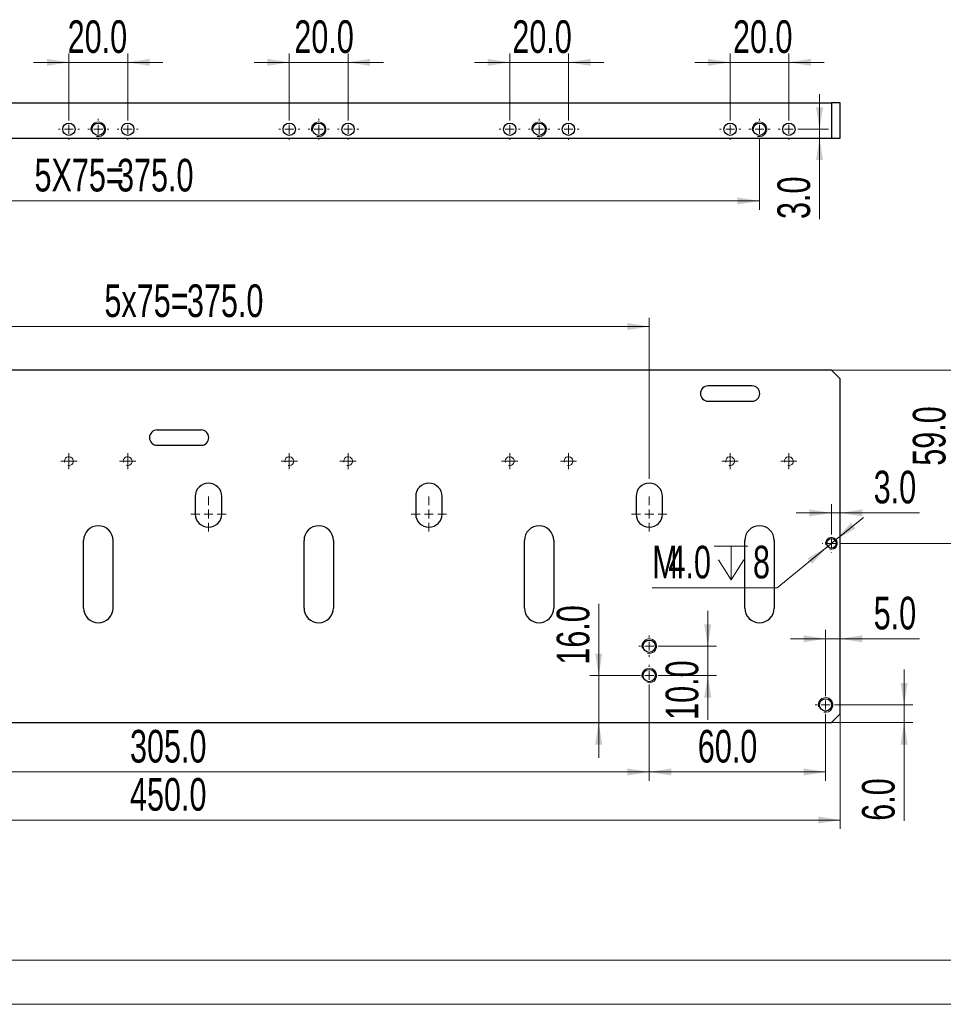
# Model space of a CAD drawing. Header units: millimetres. Extents: x 0 to 297, y 0 to 210.
# Tile 2 of 5: x 88 to 193, y 0 to 112. Entities that reach past the tile are written whole.
import ezdxf

# ---------------------------------------------------------------- set-up
doc = ezdxf.new("R2010")
doc.units = ezdxf.units.MM
doc.styles.add('SLDTEXTSTYLE1', font='TXT', dxfattribs={"width": 0.7})
doc.dimstyles.new('SLDDIMSTYLE0', dxfattribs={"dimtxt": 3.950146, "dimasz": 2.5, "dimexe": 0, "dimexo": 0.0625, "dimgap": 0.987537, "dimtad": 2, "dimdec": 1, "dimlfac": 3, "dimrnd": 1e-09, "dimzin": 4, "dimdsep": 46, "dimtxsty": 'SLDTEXTSTYLE1', "dimsah": 1, "dimcen": 0.09, "dimadec": 0, "dimazin": 1, "dimtfac": 1, "dimtofl": 0, "dimtmove": 0, "dimatfit": 3, "dimfxl": 0, "dimfrac": 2, "dimtolj": 1, "dimtzin": 12, "dimarcsym": 0})
doc.dimstyles.new('SLDDIMSTYLE2', dxfattribs={"dimtxt": 3.950146, "dimasz": 2.5, "dimexe": 0, "dimexo": 0.0625, "dimgap": 0.987537, "dimtad": 2, "dimdec": 1, "dimlfac": 3, "dimrnd": 1e-09, "dimzin": 4, "dimdsep": 46, "dimtxsty": 'SLDTEXTSTYLE1', "dimsah": 1, "dimcen": 0.09, "dimadec": 0, "dimazin": 1, "dimtfac": 1, "dimtmove": 0, "dimatfit": 0, "dimfxl": 0, "dimfrac": 2, "dimtolj": 1, "dimtzin": 12, "dimarcsym": 0})
doc.dimstyles.new('SLDDIMSTYLE8', dxfattribs={"dimtxt": 3.950146, "dimasz": 2.5, "dimexe": 0, "dimexo": 0.0625, "dimgap": 0.987537, "dimtad": 0, "dimtih": 1, "dimtoh": 1, "dimdec": 1, "dimlfac": 3, "dimrnd": 1e-09, "dimzin": 4, "dimdsep": 46, "dimtxsty": 'SLDTEXTSTYLE1', "dimsah": 1, "dimcen": 0, "dimadec": 0, "dimazin": 1, "dimtfac": 1, "dimtmove": 0, "dimatfit": 3, "dimfxl": 0, "dimfrac": 2, "dimtolj": 1, "dimtzin": 12, "dimarcsym": 0})

# ---------------------------------------------------------------- blocks, each defined once
blk = doc.blocks.new('_D_34')
at = {"color": 7, "linetype": 'Continuous', "lineweight": 0}
for p, q in [((46.81, 98.1), (46.81, 90.17)), ((171.81, 98.1), (171.81, 90.17)), ((46.81, 91.17), (171.81, 91.17))]:
    blk.add_line(p, q, dxfattribs=at)
at = {"color": 7, "linetype": 'Continuous', "lineweight": 18}
for points in [[(46.81, 91.17), (49.31, 90.77), (49.31, 91.57)], [(171.81, 91.17), (169.31, 91.57), (169.31, 90.77)]]:
    blk.add_solid(points, dxfattribs=at)
at = {"color": 7, "linetype": 'Continuous', "lineweight": 18, "char_height": 3.704, "attachment_point": 1, "style": 'SLDTEXTSTYLE1'}
for s, insert in [('5X75=', (89.57, 95.95)), ('375.0', (98.93, 95.95))]:
    blk.add_mtext(s, dxfattribs=dict(at, insert=insert))
blk = doc.blocks.new('_D_37')
at = {"color": 7, "linetype": 'Continuous', "lineweight": 0}
for p, q in [((93.47, 100.5), (93.47, 107.9)), ((100.14, 100.5), (100.14, 107.9)), ((93.47, 106.9), (89.47, 106.9)), ((93.47, 106.9), (100.14, 106.9)), ((100.14, 106.9), (104.14, 106.9))]:
    blk.add_line(p, q, dxfattribs=at)
at = {"color": 7, "linetype": 'Continuous', "lineweight": 18}
for points in [[(93.47, 106.9), (90.97, 107.3), (90.97, 106.5)], [(100.14, 106.9), (102.64, 106.5), (102.64, 107.3)]]:
    blk.add_solid(points, dxfattribs=at)
at = {"color": 7, "linetype": 'Continuous', "lineweight": 18, "insert": (93.33, 111.67), "char_height": 3.704, "attachment_point": 1, "style": 'SLDTEXTSTYLE1'}
blk.add_mtext('20.0', dxfattribs=at)
blk = doc.blocks.new('_D_38')
at = {"color": 7, "linetype": 'Continuous', "lineweight": 0}
for p, q in [((118.47, 100.5), (118.47, 107.9)), ((125.14, 100.5), (125.14, 107.9)), ((118.47, 106.9), (114.47, 106.9)), ((118.47, 106.9), (125.14, 106.9)), ((125.14, 106.9), (129.14, 106.9))]:
    blk.add_line(p, q, dxfattribs=at)
at = {"color": 7, "linetype": 'Continuous', "lineweight": 18}
for points in [[(118.47, 106.9), (115.97, 107.3), (115.97, 106.5)], [(125.14, 106.9), (127.64, 106.5), (127.64, 107.3)]]:
    blk.add_solid(points, dxfattribs=at)
at = {"color": 7, "linetype": 'Continuous', "lineweight": 18, "insert": (119.04, 111.67), "char_height": 3.704, "attachment_point": 1, "style": 'SLDTEXTSTYLE1'}
blk.add_mtext('20.0', dxfattribs=at)
blk = doc.blocks.new('_D_39')
at = {"color": 7, "linetype": 'Continuous', "lineweight": 0}
for p, q in [((143.47, 100.5), (143.47, 107.9)), ((150.14, 100.5), (150.14, 107.9)), ((143.47, 106.9), (139.47, 106.9)), ((143.47, 106.9), (150.14, 106.9)), ((150.14, 106.9), (154.14, 106.9))]:
    blk.add_line(p, q, dxfattribs=at)
at = {"color": 7, "linetype": 'Continuous', "lineweight": 18}
for points in [[(143.47, 106.9), (140.97, 107.3), (140.97, 106.5)], [(150.14, 106.9), (152.64, 106.5), (152.64, 107.3)]]:
    blk.add_solid(points, dxfattribs=at)
at = {"color": 7, "linetype": 'Continuous', "lineweight": 18, "insert": (143.77, 111.67), "char_height": 3.704, "attachment_point": 1, "style": 'SLDTEXTSTYLE1'}
blk.add_mtext('20.0', dxfattribs=at)
blk = doc.blocks.new('_D_40')
at = {"color": 7, "linetype": 'Continuous', "lineweight": 0}
for p, q in [((168.47, 100.5), (168.47, 107.9)), ((175.14, 100.5), (175.14, 107.9)), ((168.47, 106.9), (164.47, 106.9)), ((168.47, 106.9), (175.14, 106.9)), ((175.14, 106.9), (179.14, 106.9))]:
    blk.add_line(p, q, dxfattribs=at)
at = {"color": 7, "linetype": 'Continuous', "lineweight": 18}
for points in [[(168.47, 106.9), (165.97, 107.3), (165.97, 106.5)], [(175.14, 106.9), (177.64, 106.5), (177.64, 107.3)]]:
    blk.add_solid(points, dxfattribs=at)
at = {"color": 7, "linetype": 'Continuous', "lineweight": 18, "insert": (168.8, 111.67), "char_height": 3.704, "attachment_point": 1, "style": 'SLDTEXTSTYLE1'}
blk.add_mtext('20.0', dxfattribs=at)
blk = doc.blocks.new('_D_45')
at = {"color": 7, "linetype": 'Continuous', "lineweight": 0}
for p, q in [((178.62, 99.3), (178.62, 103.3)), ((176.34, 99.3), (179.62, 99.3)), ((178.62, 99.3), (178.62, 98.3)), ((178.62, 98.3), (178.62, 89.12))]:
    blk.add_line(p, q, dxfattribs=at)
at = {"color": 7, "linetype": 'Continuous', "lineweight": 18}
for points in [[(178.62, 99.3), (179.02, 101.8), (178.22, 101.8)], [(178.62, 98.3), (178.22, 95.8), (179.02, 95.8)]]:
    blk.add_solid(points, dxfattribs=at)
at = {"color": 7, "linetype": 'Continuous', "lineweight": 18, "insert": (173.84, 89.12), "char_height": 3.704, "attachment_point": 1, "rotation": 90, "style": 'SLDTEXTSTYLE1'}
blk.add_mtext('3.0', dxfattribs=at)
blk = doc.blocks.new('SW_CENTERMARKSYMBOL_28')
at = {"color": 0, "linetype": 'Continuous', "lineweight": 18}
for p, q in [((0, 1), (0, 1.2)), ((-1, 0), (-1.2, 0)), ((0, 0), (-0.5, 0)), ((0, 0), (0, 0.5)), ((0, 0), (0, -0.5)), ((0, 0), (0.5, 0)), ((1, 0), (1.2, 0)), ((0, -1), (0, -1.2))]:
    blk.add_line(p, q, dxfattribs=at)
blk = doc.blocks.new('SW_CENTERMARKSYMBOL_29')
at = {"color": 0, "linetype": 'Continuous', "lineweight": 18}
for p, q in [((0, 1), (0, 1.2)), ((-1, 0), (-1.2, 0)), ((0, 0), (-0.5, 0)), ((0, 0), (0, 0.5)), ((0, 0), (0, -0.5)), ((0, 0), (0.5, 0)), ((1, 0), (1.2, 0)), ((0, -1), (0, -1.2))]:
    blk.add_line(p, q, dxfattribs=at)
blk = doc.blocks.new('SW_CENTERMARKSYMBOL_30')
at = {"color": 0, "linetype": 'Continuous', "lineweight": 18}
for p, q in [((0, 1), (0, 1.2)), ((-1, 0), (-1.2, 0)), ((0, 0), (-0.5, 0)), ((0, 0), (0, 0.5)), ((0, 0), (0, -0.5)), ((0, 0), (0.5, 0)), ((1, 0), (1.2, 0)), ((0, -1), (0, -1.2))]:
    blk.add_line(p, q, dxfattribs=at)
blk = doc.blocks.new('SW_CENTERMARKSYMBOL_33')
at = {"color": 0, "linetype": 'Continuous', "lineweight": 18}
for p, q in [((0, 1), (0, 1.2)), ((-1, 0), (-1.2, 0)), ((0, 0), (-0.5, 0)), ((0, 0), (0, 0.5)), ((0, 0), (0, -0.5)), ((0, 0), (0.5, 0)), ((1, 0), (1.2, 0)), ((0, -1), (0, -1.2))]:
    blk.add_line(p, q, dxfattribs=at)
blk = doc.blocks.new('SW_CENTERMARKSYMBOL_34')
at = {"color": 0, "linetype": 'Continuous', "lineweight": 18}
for p, q in [((0, 1), (0, 1.2)), ((-1, 0), (-1.2, 0)), ((0, 0), (-0.5, 0)), ((0, 0), (0, 0.5)), ((0, 0), (0, -0.5)), ((0, 0), (0.5, 0)), ((1, 0), (1.2, 0)), ((0, -1), (0, -1.2))]:
    blk.add_line(p, q, dxfattribs=at)
blk = doc.blocks.new('SW_CENTERMARKSYMBOL_35')
at = {"color": 0, "linetype": 'Continuous', "lineweight": 18}
for p, q in [((0, 1), (0, 1.2)), ((-1, 0), (-1.2, 0)), ((0, 0), (-0.5, 0)), ((0, 0), (0, 0.5)), ((0, 0), (0, -0.5)), ((0, 0), (0.5, 0)), ((1, 0), (1.2, 0)), ((0, -1), (0, -1.2))]:
    blk.add_line(p, q, dxfattribs=at)
blk = doc.blocks.new('SW_CENTERMARKSYMBOL_38')
at = {"color": 0, "linetype": 'Continuous', "lineweight": 18}
for p, q in [((0, 1), (0, 1.2)), ((-1, 0), (-1.2, 0)), ((0, 0), (-0.5, 0)), ((0, 0), (0, 0.5)), ((0, 0), (0, -0.5)), ((0, 0), (0.5, 0)), ((1, 0), (1.2, 0)), ((0, -1), (0, -1.2))]:
    blk.add_line(p, q, dxfattribs=at)
blk = doc.blocks.new('SW_CENTERMARKSYMBOL_39')
at = {"color": 0, "linetype": 'Continuous', "lineweight": 18}
for p, q in [((0, 1), (0, 1.2)), ((-1, 0), (-1.2, 0)), ((0, 0), (-0.5, 0)), ((0, 0), (0, 0.5)), ((0, 0), (0, -0.5)), ((0, 0), (0.5, 0)), ((1, 0), (1.2, 0)), ((0, -1), (0, -1.2))]:
    blk.add_line(p, q, dxfattribs=at)
blk = doc.blocks.new('SW_CENTERMARKSYMBOL_42')
at = {"color": 0, "linetype": 'Continuous', "lineweight": 18}
for p, q in [((0, 1), (0, 1.2)), ((-1, 0), (-1.2, 0)), ((0, 0), (-0.5, 0)), ((0, 0), (0, 0.5)), ((0, 0), (0, -0.5)), ((0, 0), (0.5, 0)), ((1, 0), (1.2, 0)), ((0, -1), (0, -1.2))]:
    blk.add_line(p, q, dxfattribs=at)
blk = doc.blocks.new('SW_CENTERMARKSYMBOL_43')
at = {"color": 0, "linetype": 'Continuous', "lineweight": 18}
for p, q in [((0, 1), (0, 1.2)), ((-1, 0), (-1.2, 0)), ((0, 0), (-0.5, 0)), ((0, 0), (0, 0.5)), ((0, 0), (0, -0.5)), ((0, 0), (0.5, 0)), ((1, 0), (1.2, 0)), ((0, -1), (0, -1.2))]:
    blk.add_line(p, q, dxfattribs=at)
blk = doc.blocks.new('SW_CENTERMARKSYMBOL_44')
at = {"color": 0, "linetype": 'Continuous', "lineweight": 18}
for p, q in [((0, 1), (0, 1.2)), ((-1, 0), (-1.2, 0)), ((0, 0), (-0.5, 0)), ((0, 0), (0, 0.5)), ((0, 0), (0, -0.5)), ((0, 0), (0.5, 0)), ((1, 0), (1.2, 0)), ((0, -1), (0, -1.2))]:
    blk.add_line(p, q, dxfattribs=at)
blk = doc.blocks.new('SW_CENTERMARKSYMBOL_45')
at = {"color": 0, "linetype": 'Continuous', "lineweight": 18}
for p, q in [((0, 1), (0, 1.2)), ((-1, 0), (-1.2, 0)), ((0, 0), (-0.5, 0)), ((0, 0), (0, 0.5)), ((0, 0), (0, -0.5)), ((0, 0), (0.5, 0)), ((1, 0), (1.2, 0)), ((0, -1), (0, -1.2))]:
    blk.add_line(p, q, dxfattribs=at)
blk = doc.blocks.new('_D_46')
at = {"color": 7, "linetype": 'Continuous', "lineweight": 0}
for p, q in [((30.97, 32.98), (30.97, 19.91)), ((180.97, 32.98), (180.97, 19.91)), ((30.97, 20.91), (180.97, 20.91))]:
    blk.add_line(p, q, dxfattribs=at)
at = {"color": 7, "linetype": 'Continuous', "lineweight": 18}
for points in [[(30.97, 20.91), (33.47, 20.51), (33.47, 21.31)], [(180.97, 20.91), (178.47, 21.31), (178.47, 20.51)]]:
    blk.add_solid(points, dxfattribs=at)
at = {"color": 7, "linetype": 'Continuous', "lineweight": 18, "insert": (100.4, 25.68), "char_height": 3.704, "attachment_point": 1, "style": 'SLDTEXTSTYLE1'}
blk.add_mtext('450.0', dxfattribs=at)
blk = doc.blocks.new('_D_47')
at = {"color": 7, "linetype": 'Continuous', "lineweight": 0}
for p, q in [((57.64, 36.11), (57.64, 25.37)), ((159.31, 36.11), (159.31, 25.37)), ((57.64, 26.37), (159.31, 26.37))]:
    blk.add_line(p, q, dxfattribs=at)
at = {"color": 7, "linetype": 'Continuous', "lineweight": 18}
for points in [[(57.64, 26.37), (60.14, 25.97), (60.14, 26.77)], [(159.31, 26.37), (156.81, 26.77), (156.81, 25.97)]]:
    blk.add_solid(points, dxfattribs=at)
at = {"color": 7, "linetype": 'Continuous', "lineweight": 18, "insert": (100.4, 31.14), "char_height": 3.704, "attachment_point": 1, "style": 'SLDTEXTSTYLE1'}
blk.add_mtext('305.0', dxfattribs=at)
blk = doc.blocks.new('_D_48')
at = {"color": 7, "linetype": 'Continuous', "lineweight": 0}
for p, q in [((159.31, 36.11), (159.31, 25.37)), ((179.31, 32.78), (179.31, 25.37)), ((179.31, 26.37), (159.31, 26.37))]:
    blk.add_line(p, q, dxfattribs=at)
at = {"color": 7, "linetype": 'Continuous', "lineweight": 18}
for points in [[(159.31, 26.37), (161.81, 25.97), (161.81, 26.77)], [(179.31, 26.37), (176.81, 26.77), (176.81, 25.97)]]:
    blk.add_solid(points, dxfattribs=at)
at = {"color": 7, "linetype": 'Continuous', "lineweight": 18, "insert": (164.81, 31.14), "char_height": 3.704, "attachment_point": 1, "style": 'SLDTEXTSTYLE1'}
blk.add_mtext('60.0', dxfattribs=at)
blk = doc.blocks.new('_D_49')
at = {"color": 7, "linetype": 'Continuous', "lineweight": 0}
for p, q in [((179.31, 35.18), (179.31, 42.48)), ((179.31, 41.48), (175.31, 41.48)), ((179.31, 41.48), (180.97, 41.48)), ((180.97, 41.48), (189.94, 41.48))]:
    blk.add_line(p, q, dxfattribs=at)
at = {"color": 7, "linetype": 'Continuous', "lineweight": 18}
for points in [[(179.31, 41.48), (176.81, 41.88), (176.81, 41.08)], [(180.97, 41.48), (183.47, 41.08), (183.47, 41.88)]]:
    blk.add_solid(points, dxfattribs=at)
at = {"color": 7, "linetype": 'Continuous', "lineweight": 18, "insert": (184.76, 46.25), "char_height": 3.704, "attachment_point": 1, "style": 'SLDTEXTSTYLE1'}
blk.add_mtext('5.0', dxfattribs=at)
blk = doc.blocks.new('_D_50')
at = {"color": 7, "linetype": 'Continuous', "lineweight": 0}
for p, q in [((179.97, 53.36), (179.97, 56.77)), ((179.97, 55.77), (175.97, 55.77)), ((179.97, 55.77), (180.97, 55.77)), ((180.97, 55.77), (189.94, 55.77))]:
    blk.add_line(p, q, dxfattribs=at)
at = {"color": 7, "linetype": 'Continuous', "lineweight": 18}
for points in [[(179.97, 55.77), (177.47, 56.17), (177.47, 55.37)], [(180.97, 55.77), (183.47, 55.37), (183.47, 56.17)]]:
    blk.add_solid(points, dxfattribs=at)
at = {"color": 7, "linetype": 'Continuous', "lineweight": 18, "insert": (184.76, 60.55), "char_height": 3.704, "attachment_point": 1, "style": 'SLDTEXTSTYLE1'}
blk.add_mtext('3.0', dxfattribs=at)
blk = doc.blocks.new('_D_51')
at = {"color": 7, "linetype": 'Continuous', "lineweight": 0}
for p, q in [((179.97, 71.98), (194.97, 71.98)), ((193.97, 52.31), (193.97, 71.98)), ((181.02, 52.31), (194.97, 52.31))]:
    blk.add_line(p, q, dxfattribs=at)
at = {"color": 7, "linetype": 'Continuous', "lineweight": 18}
for points in [[(193.97, 71.98), (193.57, 69.48), (194.37, 69.48)], [(193.97, 52.31), (194.37, 54.81), (193.57, 54.81)]]:
    blk.add_solid(points, dxfattribs=at)
at = {"color": 7, "linetype": 'Continuous', "lineweight": 18, "insert": (189.2, 61.12), "char_height": 3.704, "attachment_point": 1, "rotation": 90, "style": 'SLDTEXTSTYLE1'}
blk.add_mtext('59.0', dxfattribs=at)
blk = doc.blocks.new('SW_SYMBOL_HOLE_DEPTH')
at = {"color": 0, "linetype": 'Continuous', "lineweight": 18}
for p, q in [((0, 875), (800, 875)), ((400, 875), (400, 75)), ((100, 555), (400, 75)), ((700, 555), (400, 75))]:
    blk.add_line(p, q, dxfattribs=at)
blk = doc.blocks.new('_D_52')
at = {"color": 7, "linetype": 'Continuous', "lineweight": 0}
for p, q in [((180.49, 52.73), (183.59, 55.26)), ((180.49, 52.73), (179.46, 51.89)), ((179.46, 51.89), (173.8, 47.26)), ((173.8, 47.26), (159.64, 47.26))]:
    blk.add_line(p, q, dxfattribs=at)
at = {"color": 7, "linetype": 'Continuous', "lineweight": 18}
for points in [[(180.49, 52.73), (182.68, 54), (182.17, 54.62)], [(179.46, 51.89), (177.27, 50.61), (177.77, 49.99)]]:
    blk.add_solid(points, dxfattribs=at)
at = {"color": 7, "linetype": 'Continuous', "lineweight": 18, "xscale": 0.004774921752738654, "yscale": 0.004774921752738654, "zscale": 0.004774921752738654}
blk.add_blockref('SW_SYMBOL_HOLE_DEPTH', (166.67, 47.8), dxfattribs=at)
at = {"color": 7, "linetype": 'Continuous', "lineweight": 18, "attachment_point": 1, "style": 'SLDTEXTSTYLE1'}
for s, insert, char_height in [('M', (159.64, 52.04), 3.7), ('4.0', (161.48, 52.04), 3.704), ('8', (171.07, 52.04), 3.7)]:
    blk.add_mtext(s, dxfattribs=dict(at, insert=insert, char_height=char_height))
blk = doc.blocks.new('_D_53')
at = {"color": 7, "linetype": 'Continuous', "lineweight": 0}
for p, q in [((188.21, 33.98), (188.21, 37.98)), ((180.51, 33.98), (189.21, 33.98)), ((188.21, 33.98), (188.21, 31.98)), ((179.97, 31.98), (189.21, 31.98)), ((188.21, 31.98), (188.21, 20.83))]:
    blk.add_line(p, q, dxfattribs=at)
at = {"color": 7, "linetype": 'Continuous', "lineweight": 18}
for points in [[(188.21, 33.98), (188.61, 36.48), (187.81, 36.48)], [(188.21, 31.98), (187.81, 29.48), (188.61, 29.48)]]:
    blk.add_solid(points, dxfattribs=at)
at = {"color": 7, "linetype": 'Continuous', "lineweight": 18, "insert": (183.43, 20.83), "char_height": 3.704, "attachment_point": 1, "rotation": 90, "style": 'SLDTEXTSTYLE1'}
blk.add_mtext('6.0', dxfattribs=at)
blk = doc.blocks.new('_D_54')
at = {"color": 7, "linetype": 'Continuous', "lineweight": 0}
for p, q in [((153.57, 37.31), (153.57, 45.46)), ((158.11, 37.31), (152.57, 37.31)), ((153.57, 37.31), (153.57, 31.98)), ((153.57, 31.98), (153.57, 27.98))]:
    blk.add_line(p, q, dxfattribs=at)
at = {"color": 7, "linetype": 'Continuous', "lineweight": 18}
for points in [[(153.57, 37.31), (153.97, 39.81), (153.17, 39.81)], [(153.57, 31.98), (153.17, 29.48), (153.97, 29.48)]]:
    blk.add_solid(points, dxfattribs=at)
at = {"color": 7, "linetype": 'Continuous', "lineweight": 18, "insert": (148.8, 38.54), "char_height": 3.704, "attachment_point": 1, "rotation": 90, "style": 'SLDTEXTSTYLE1'}
blk.add_mtext('16.0', dxfattribs=at)
blk = doc.blocks.new('_D_55')
at = {"color": 7, "linetype": 'Continuous', "lineweight": 0}
for p, q in [((165.94, 40.64), (165.94, 44.64)), ((160.51, 40.64), (166.94, 40.64)), ((165.94, 40.64), (165.94, 37.31)), ((160.51, 37.31), (166.94, 37.31)), ((165.94, 37.31), (165.94, 32.28))]:
    blk.add_line(p, q, dxfattribs=at)
at = {"color": 7, "linetype": 'Continuous', "lineweight": 18}
for points in [[(165.94, 40.64), (166.34, 43.14), (165.54, 43.14)], [(165.94, 37.31), (165.54, 34.81), (166.34, 34.81)]]:
    blk.add_solid(points, dxfattribs=at)
at = {"color": 7, "linetype": 'Continuous', "lineweight": 18, "insert": (161.16, 32.28), "char_height": 3.704, "attachment_point": 1, "rotation": 90, "style": 'SLDTEXTSTYLE1'}
blk.add_mtext('10.0', dxfattribs=at)
blk = doc.blocks.new('_D_62')
at = {"color": 7, "linetype": 'Continuous', "lineweight": 0}
for p, q in [((34.31, 59.64), (34.31, 77.92)), ((159.31, 59.64), (159.31, 77.92)), ((34.31, 76.92), (159.31, 76.92))]:
    blk.add_line(p, q, dxfattribs=at)
at = {"color": 7, "linetype": 'Continuous', "lineweight": 18}
for points in [[(34.31, 76.92), (36.81, 76.52), (36.81, 77.32)], [(159.31, 76.92), (156.81, 77.32), (156.81, 76.52)]]:
    blk.add_solid(points, dxfattribs=at)
at = {"color": 7, "linetype": 'Continuous', "lineweight": 18, "char_height": 3.704, "attachment_point": 1, "style": 'SLDTEXTSTYLE1'}
for s, insert in [('5x75=', (97.5, 81.7)), ('375.0', (106.86, 81.7))]:
    blk.add_mtext(s, dxfattribs=dict(at, insert=insert))
blk = doc.blocks.new('SW_CENTERMARKSYMBOL_48')
at = {"color": 0, "linetype": 'Continuous', "lineweight": 18}
for p, q in [((-0.5, 0), (-0.92, 0)), ((0, 0), (-0.5, 0)), ((0, 0.5), (0, 0.92)), ((0, 0), (0, 0.5)), ((0, 0), (0, -0.5)), ((0, 0), (0.5, 0)), ((0.5, 0), (0.92, 0)), ((0, -0.5), (0, -0.92))]:
    blk.add_line(p, q, dxfattribs=at)
blk = doc.blocks.new('SW_CENTERMARKSYMBOL_49')
at = {"color": 0, "linetype": 'Continuous', "lineweight": 18}
for p, q in [((-0.5, 0), (-0.92, 0)), ((0, 0), (-0.5, 0)), ((0, 0.5), (0, 0.92)), ((0, 0), (0, 0.5)), ((0, 0), (0, -0.5)), ((0, 0), (0.5, 0)), ((0.5, 0), (0.92, 0)), ((0, -0.5), (0, -0.92))]:
    blk.add_line(p, q, dxfattribs=at)
blk = doc.blocks.new('SW_CENTERMARKSYMBOL_52')
at = {"color": 0, "linetype": 'Continuous', "lineweight": 18}
for p, q in [((-0.5, 0), (-0.92, 0)), ((0, 0), (-0.5, 0)), ((0, 0.5), (0, 0.92)), ((0, 0), (0, 0.5)), ((0, 0), (0, -0.5)), ((0, 0), (0.5, 0)), ((0.5, 0), (0.92, 0)), ((0, -0.5), (0, -0.92))]:
    blk.add_line(p, q, dxfattribs=at)
blk = doc.blocks.new('SW_CENTERMARKSYMBOL_53')
at = {"color": 0, "linetype": 'Continuous', "lineweight": 18}
for p, q in [((-0.5, 0), (-0.92, 0)), ((0, 0), (-0.5, 0)), ((0, 0.5), (0, 0.92)), ((0, 0), (0, 0.5)), ((0, 0), (0, -0.5)), ((0, 0), (0.5, 0)), ((0.5, 0), (0.92, 0)), ((0, -0.5), (0, -0.92))]:
    blk.add_line(p, q, dxfattribs=at)
blk = doc.blocks.new('SW_CENTERMARKSYMBOL_54')
at = {"color": 0, "linetype": 'Continuous', "lineweight": 18}
for p, q in [((-0.5, 0), (-0.92, 0)), ((0, 0), (-0.5, 0)), ((0, 0.5), (0, 0.92)), ((0, 0), (0, 0.5)), ((0, 0), (0, -0.5)), ((0, 0), (0.5, 0)), ((0.5, 0), (0.92, 0)), ((0, -0.5), (0, -0.92))]:
    blk.add_line(p, q, dxfattribs=at)
blk = doc.blocks.new('SW_CENTERMARKSYMBOL_55')
at = {"color": 0, "linetype": 'Continuous', "lineweight": 18}
for p, q in [((-0.5, 0), (-0.92, 0)), ((0, 0), (-0.5, 0)), ((0, 0.5), (0, 0.92)), ((0, 0), (0, 0.5)), ((0, 0), (0, -0.5)), ((0, 0), (0.5, 0)), ((0.5, 0), (0.92, 0)), ((0, -0.5), (0, -0.92))]:
    blk.add_line(p, q, dxfattribs=at)
blk = doc.blocks.new('SW_CENTERMARKSYMBOL_56')
at = {"color": 0, "linetype": 'Continuous', "lineweight": 18}
for p, q in [((-0.5, 0), (-0.92, 0)), ((0, 0), (-0.5, 0)), ((0, 0.5), (0, 0.92)), ((0, 0), (0, 0.5)), ((0, 0), (0, -0.5)), ((0, 0), (0.5, 0)), ((0.5, 0), (0.92, 0)), ((0, -0.5), (0, -0.92))]:
    blk.add_line(p, q, dxfattribs=at)
blk = doc.blocks.new('SW_CENTERMARKSYMBOL_57')
at = {"color": 0, "linetype": 'Continuous', "lineweight": 18}
for p, q in [((-0.5, 0), (-0.92, 0)), ((0, 0), (-0.5, 0)), ((0, 0.5), (0, 0.92)), ((0, 0), (0, 0.5)), ((0, 0), (0, -0.5)), ((0, 0), (0.5, 0)), ((0.5, 0), (0.92, 0)), ((0, -0.5), (0, -0.92))]:
    blk.add_line(p, q, dxfattribs=at)
blk = doc.blocks.new('SW_CENTERMARKSYMBOL_58')
at = {"color": 0, "linetype": 'Continuous', "lineweight": 18}
for p, q in [((0, 1), (0, 1.2)), ((-1, 0), (-1.2, 0)), ((0, 0), (-0.5, 0)), ((0, 0), (0, 0.5)), ((0, 0), (0, -0.5)), ((0, 0), (0.5, 0)), ((1, 0), (1.2, 0)), ((0, -1), (0, -1.2))]:
    blk.add_line(p, q, dxfattribs=at)
blk = doc.blocks.new('SW_CENTERMARKSYMBOL_60')
at = {"color": 0, "linetype": 'Continuous', "lineweight": 18}
for p, q in [((0, 1), (0, 1.2)), ((-1, 0), (-1.2, 0)), ((0, 0), (-0.5, 0)), ((0, 0), (0, 0.5)), ((0, 0), (0, -0.5)), ((0, 0), (0.5, 0)), ((1, 0), (1.2, 0)), ((0, -1), (0, -1.2))]:
    blk.add_line(p, q, dxfattribs=at)
blk = doc.blocks.new('SW_CENTERMARKSYMBOL_62')
at = {"color": 0, "linetype": 'Continuous', "lineweight": 18}
for p, q in [((0, 1), (0, 1.2)), ((-1, 0), (-1.2, 0)), ((0, 0), (-0.5, 0)), ((0, 0), (0, 0.5)), ((0, 0), (0, -0.5)), ((0, 0), (0.5, 0)), ((1, 0), (1.2, 0)), ((0, -1), (0, -1.2))]:
    blk.add_line(p, q, dxfattribs=at)
blk = doc.blocks.new('SW_CENTERMARKSYMBOL_65')
at = {"color": 0, "linetype": 'Continuous', "lineweight": 18}
for p, q in [((-1, 0), (-1.05, 0)), ((0, 0), (-0.5, 0)), ((0, 1), (0, 1.05)), ((0, 0), (0, 0.5)), ((0, 0), (0, -0.5)), ((0, 0), (0.5, 0)), ((1, 0), (1.05, 0)), ((0, -1), (0, -1.05))]:
    blk.add_line(p, q, dxfattribs=at)
blk = doc.blocks.new('SW_CENTERMARKSYMBOL_69')
at = {"color": 0, "linetype": 'Continuous', "lineweight": 18}
for p, q in [((0, 1), (0, 2)), ((0, 1), (0, 2)), ((-1, 0), (-2, 0)), ((-1, 0), (-2, 0)), ((0, 0), (-0.5, 0)), ((0, 0), (-0.5, 0)), ((0, 0), (0, 0.5)), ((0, 0), (0, 0.5)), ((0, 0), (0, -0.5)), ((0, 0), (0.5, 0)), ((0, 0), (0, -0.5)), ((0, 0), (0.5, 0)), ((1, 0), (2, 0)), ((1, 0), (2, 0)), ((0, -1), (0, -2)), ((0, -1), (0, -2))]:
    blk.add_line(p, q, dxfattribs=at)
blk = doc.blocks.new('SW_CENTERMARKSYMBOL_70')
at = {"color": 0, "linetype": 'Continuous', "lineweight": 18}
for p, q in [((0, 1), (0, 2)), ((0, 1), (0, 2)), ((-1, 0), (-2, 0)), ((-1, 0), (-2, 0)), ((0, 0), (-0.5, 0)), ((0, 0), (-0.5, 0)), ((0, 0), (0, 0.5)), ((0, 0), (0, 0.5)), ((0, 0), (0, -0.5)), ((0, 0), (0.5, 0)), ((0, 0), (0, -0.5)), ((0, 0), (0.5, 0)), ((1, 0), (2, 0)), ((1, 0), (2, 0)), ((0, -1), (0, -2)), ((0, -1), (0, -2))]:
    blk.add_line(p, q, dxfattribs=at)
blk = doc.blocks.new('SW_CENTERMARKSYMBOL_71')
at = {"color": 0, "linetype": 'Continuous', "lineweight": 18}
for p, q in [((0, 1), (0, 2)), ((0, 1), (0, 2)), ((-1, 0), (-2, 0)), ((-1, 0), (-2, 0)), ((0, 0), (-0.5, 0)), ((0, 0), (-0.5, 0)), ((0, 0), (0, 0.5)), ((0, 0), (0, 0.5)), ((0, 0), (0, -0.5)), ((0, 0), (0.5, 0)), ((0, 0), (0, -0.5)), ((0, 0), (0.5, 0)), ((1, 0), (2, 0)), ((1, 0), (2, 0)), ((0, -1), (0, -2)), ((0, -1), (0, -2))]:
    blk.add_line(p, q, dxfattribs=at)

msp = doc.modelspace()

# ---------------------------------------------------------------- linework, layer by layer
at = {"color": 7, "linetype": 'Continuous', "lineweight": 25}
for p, q in [((31.973, 102.304), (179.973, 102.304)), ((179.973, 102.304), (179.973, 98.304)), ((180.973, 102.304), (179.973, 102.304)), ((180.973, 98.304), (180.973, 102.304)), ((31.973, 98.304), (179.973, 98.304)), ((179.973, 98.304), (180.973, 98.304)), ((179.973, 71.975), (31.973, 71.975)), ((179.973, 71.975), (180.973, 70.975)), ((180.973, 32.975), (180.973, 70.975)), ((170.973, 70.175), (165.973, 70.175)), ((165.973, 68.442), (170.973, 68.442)), ((108.473, 65.175), (103.473, 65.175)), ((103.473, 63.442), (108.473, 63.442)), ((107.807, 57.642), (107.807, 55.642)), ((110.807, 55.642), (110.807, 57.642)), ((132.807, 57.642), (132.807, 55.642)), ((135.807, 55.642), (135.807, 57.642)), ((157.807, 57.642), (157.807, 55.642)), ((160.807, 55.642), (160.807, 57.642)), ((95.14, 44.975), (95.14, 52.642)), ((98.473, 52.642), (98.473, 44.975)), ((120.14, 44.975), (120.14, 52.642)), ((123.473, 52.642), (123.473, 44.975)), ((145.14, 44.975), (145.14, 52.642)), ((148.473, 52.642), (148.473, 44.975)), ((170.14, 44.975), (170.14, 52.642)), ((173.473, 52.642), (173.473, 44.975)), ((180.973, 32.975), (179.973, 31.975)), ((31.973, 31.975), (179.973, 31.975))]:
    msp.add_line(p, q, dxfattribs=at)
at = {"color": 7, "linetype": 'Continuous', "lineweight": 18}
for p, q in [((10, 5), (292, 5)), ((0, 0), (297, 0))]:
    msp.add_line(p, q, dxfattribs=at)
at = {"color": 7, "linetype": 'Continuous', "lineweight": 25}
for centre, radius in [((93.473, 99.304), 0.7), ((96.807, 99.304), 0.7), ((100.14, 99.304), 0.7), ((118.473, 99.304), 0.7), ((121.807, 99.304), 0.7), ((125.14, 99.304), 0.7), ((143.473, 99.304), 0.7), ((146.807, 99.304), 0.7), ((150.14, 99.304), 0.7), ((168.473, 99.304), 0.7), ((171.807, 99.304), 0.7), ((175.14, 99.304), 0.7), ((179.973, 52.309), 0.55), ((159.307, 40.642), 0.7), ((159.307, 37.309), 0.7), ((179.307, 33.975), 0.7)]:
    msp.add_circle(centre, radius, dxfattribs=at)
at = {"color": 7, "linetype": 'Continuous', "lineweight": 18}
for centre, radius in [((96.807, 99.304), 0.833), ((121.807, 99.304), 0.833), ((146.807, 99.304), 0.833), ((171.807, 99.304), 0.833), ((93.473, 61.642), 0.5), ((100.14, 61.642), 0.5), ((118.473, 61.642), 0.5), ((125.14, 61.642), 0.5), ((143.473, 61.642), 0.5), ((150.14, 61.642), 0.5), ((168.473, 61.642), 0.5), ((175.14, 61.642), 0.5), ((179.973, 52.309), 0.667), ((159.307, 40.642), 0.833), ((159.307, 37.309), 0.833), ((179.307, 33.975), 0.833)]:
    msp.add_arc(centre, radius, 255, 195, dxfattribs=at)
at = {"color": 7, "linetype": 'Continuous', "lineweight": 25}
for centre, radius, start, end in [((165.973, 69.309), 0.867, 90, 270), ((170.973, 69.309), 0.867, 270, 90), ((103.473, 64.309), 0.867, 90, 270), ((108.473, 64.309), 0.867, 270, 90), ((109.307, 57.642), 1.5, 0, 180), ((134.307, 57.642), 1.5, 0, 180), ((159.307, 57.642), 1.5, 0, 180), ((109.307, 55.642), 1.5, 180, 0), ((134.307, 55.642), 1.5, 180, 0), ((159.307, 55.642), 1.5, 180, 0), ((96.807, 52.642), 1.667, 0, 180), ((121.807, 52.642), 1.667, 0, 180), ((146.807, 52.642), 1.667, 0, 180), ((171.807, 52.642), 1.667, 0, 180), ((96.807, 44.975), 1.667, 180, 0), ((121.807, 44.975), 1.667, 180, 0), ((146.807, 44.975), 1.667, 180, 0), ((171.807, 44.975), 1.667, 180, 0)]:
    msp.add_arc(centre, radius, start, end, dxfattribs=at)

# ---------------------------------------------------------------- block references
at = {"color": 7, "linetype": 'Continuous', "lineweight": 18}
for name, p in [('SW_CENTERMARKSYMBOL_38', (93.473, 99.304)), ('SW_CENTERMARKSYMBOL_42', (96.807, 99.304)), ('SW_CENTERMARKSYMBOL_33', (100.14, 99.304)), ('SW_CENTERMARKSYMBOL_39', (118.473, 99.304)), ('SW_CENTERMARKSYMBOL_43', (121.807, 99.304)), ('SW_CENTERMARKSYMBOL_34', (125.14, 99.304)), ('SW_CENTERMARKSYMBOL_35', (143.473, 99.304)), ('SW_CENTERMARKSYMBOL_44', (146.807, 99.304)), ('SW_CENTERMARKSYMBOL_30', (150.14, 99.304)), ('SW_CENTERMARKSYMBOL_28', (168.473, 99.304)), ('SW_CENTERMARKSYMBOL_45', (171.807, 99.304)), ('SW_CENTERMARKSYMBOL_29', (175.14, 99.304)), ('SW_CENTERMARKSYMBOL_48', (93.473, 61.642)), ('SW_CENTERMARKSYMBOL_52', (100.14, 61.642)), ('SW_CENTERMARKSYMBOL_49', (118.473, 61.642)), ('SW_CENTERMARKSYMBOL_53', (125.14, 61.642)), ('SW_CENTERMARKSYMBOL_57', (143.473, 61.642)), ('SW_CENTERMARKSYMBOL_56', (150.14, 61.642)), ('SW_CENTERMARKSYMBOL_54', (168.473, 61.642)), ('SW_CENTERMARKSYMBOL_55', (175.14, 61.642)), ('SW_CENTERMARKSYMBOL_69', (109.307, 55.642)), ('SW_CENTERMARKSYMBOL_70', (134.307, 55.642)), ('SW_CENTERMARKSYMBOL_71', (159.307, 55.642)), ('SW_CENTERMARKSYMBOL_65', (179.973, 52.309)), ('SW_CENTERMARKSYMBOL_58', (159.307, 40.642)), ('SW_CENTERMARKSYMBOL_60', (159.307, 37.309)), ('SW_CENTERMARKSYMBOL_62', (179.307, 33.975))]:
    msp.add_blockref(name, p, dxfattribs=at)

# ---------------------------------------------------------------- dimensions: what is measured, and where the dimension line sits
for base, p1, p2, dimstyle, picture, middle in [((100.14, 106.899), (93.473, 100.504), (100.14, 100.504), 'SLDDIMSTYLE2', '_D_37', (96.788, 106.899)), ((125.14, 106.899), (118.473, 100.504), (125.14, 100.504), 'SLDDIMSTYLE2', '_D_38', (122.497, 106.899)), ((150.14, 106.899), (143.473, 100.504), (150.14, 100.504), 'SLDDIMSTYLE2', '_D_39', (147.231, 106.899)), ((175.14, 106.899), (168.473, 100.504), (175.14, 100.504), 'SLDDIMSTYLE2', '_D_40', (172.256, 106.899)), ((180.973, 55.773), (179.973, 53.359), (180.973, 70.975), 'SLDDIMSTYLE2', '_D_50', (187.35, 55.773)), ((180.973, 41.476), (179.307, 35.175), (180.973, 32.975), 'SLDDIMSTYLE2', '_D_49', (187.35, 41.476)), ((159.307, 26.367), (179.307, 32.775), (159.307, 36.109), 'SLDDIMSTYLE0', '_D_48', (168.267, 26.367))]:
    dim = msp.add_linear_dim(base=base, p1=p1, p2=p2, dimstyle=dimstyle, dxfattribs=at)
    dim.commit()
    dim.dimension.update_dxf_attribs({"geometry": picture, "text_midpoint": middle, "dimtype": 160})
for base, p1, p2, angle, dimstyle, picture, middle in [((178.617, 98.304), (176.34, 99.304), (180.973, 98.304), 90, 'SLDDIMSTYLE2', '_D_45', (178.617, 91.71)), ((193.973, 71.975), (181.023, 52.309), (179.973, 71.975), 90, 'SLDDIMSTYLE0', '_D_51', (193.973, 64.574)), ((153.572, 31.975), (158.107, 37.309), (179.973, 31.975), 90, 'SLDDIMSTYLE2', '_D_54', (153.572, 42.002)), ((165.938, 37.309), (160.507, 40.642), (160.507, 37.309), 90, 'SLDDIMSTYLE2', '_D_55', (165.938, 35.741)), ((188.209, 31.975), (180.507, 33.975), (179.973, 31.975), 90, 'SLDDIMSTYLE2', '_D_53', (188.209, 23.42)), ((159.307, 26.367), (57.64, 36.109), (159.307, 36.109), 0, 'SLDDIMSTYLE0', '_D_47', (104.726, 26.367)), ((180.973, 20.906), (30.973, 32.975), (180.973, 32.975), 0, 'SLDDIMSTYLE0', '_D_46', (104.726, 20.906))]:
    dim = msp.add_linear_dim(base=base, p1=p1, p2=p2, angle=angle, dimstyle=dimstyle, dxfattribs=at)
    dim.commit()
    dim.dimension.update_dxf_attribs({"geometry": picture, "text_midpoint": middle, "dimtype": 160})
for base, p1, p2, text, picture, middle in [((171.807, 91.173), (46.807, 98.104), (171.807, 98.104), '5X75=<>', '_D_34', (98.571, 91.173)), ((159.307, 76.922), (34.307, 59.642), (159.307, 59.642), '5x75=<>', '_D_62', (106.499, 76.922))]:
    dim = msp.add_linear_dim(base=base, p1=p1, p2=p2, text=text, dimstyle='SLDDIMSTYLE0', dxfattribs=at)
    dim.commit()
    dim.dimension.update_dxf_attribs({"geometry": picture, "text_midpoint": middle, "dimtype": 160})
dim = msp.add_diameter_dim_2p(p1=(179.457, 51.887), p2=(180.49, 52.731), text='M4.0<>{\\fGDT;x}8', dimstyle='SLDDIMSTYLE8', override={"dimpost": '<>'}, dxfattribs=at)
dim.commit()
dim.dimension.update_dxf_attribs({"geometry": '_D_52', "text_midpoint": (166.219, 50.215), "dimtype": 163})

doc.saveas('drawing.dxf')
